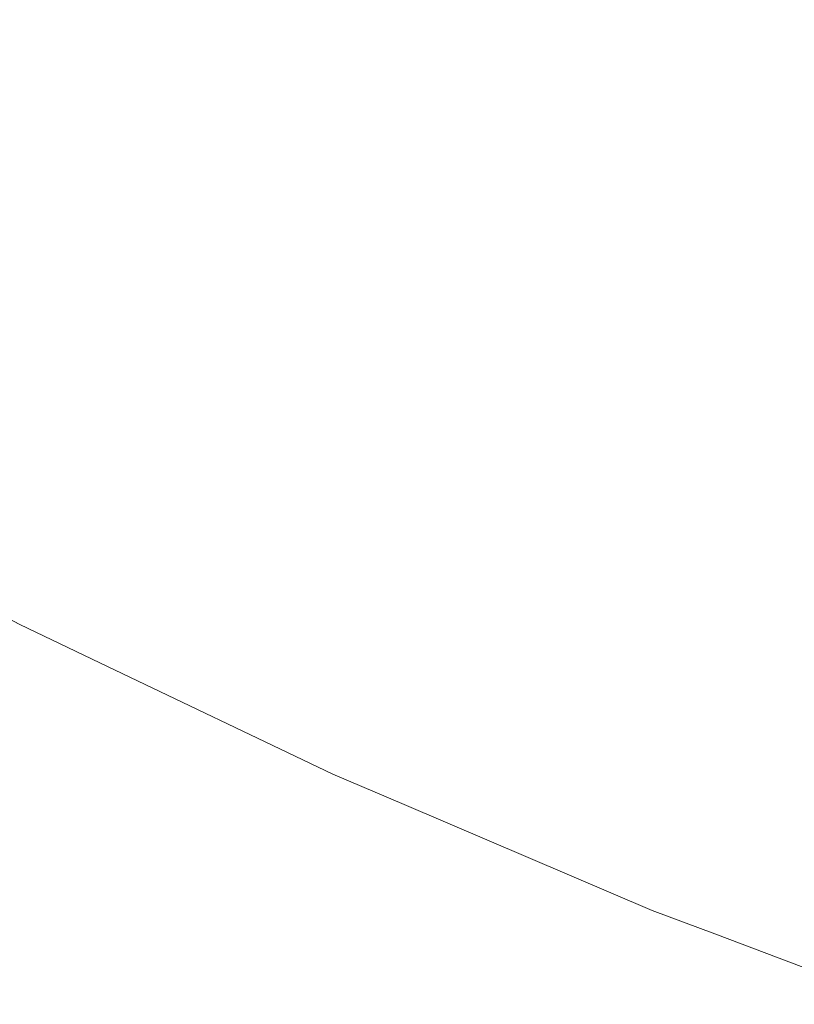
# Model space of a CAD drawing. Header units: centimetres. Extents: x -26.3 to 27.5, y 4.2 to 67.9.
# Tile 131 of 256: x -8.0766 to -8.0576, y 4.5123 to 4.5364. Entities that reach past the tile are written whole.
import ezdxf

# ---------------------------------------------------------------- set-up
doc = ezdxf.new("R2010")
doc.units = ezdxf.units.CM
doc.header["$LTSCALE"] = 2.54
doc.layers.add('Lucido design-1', color=7, linetype='Continuous')

# ---------------------------------------------------------------- blocks, each defined once
blk = doc.blocks.new('Gruppo-2-1')
at = {"color": 7, "linetype": 'Continuous', "lineweight": 9}
for points in [[(-25.986537, 5.900212, -1111.014164), (-25.986537, 4.300212, -1111.014164), (27.113463, 4.300212, -1111.014164), (27.113463, 5.900212, -1111.014164)], [(-25.986537, 5.900212, -1147.114164), (-25.986537, 4.300212, -1147.114164), (27.113463, 4.300212, -1147.114164), (27.113463, 5.900212, -1147.114164)]]:
    blk.add_3dface(points, dxfattribs=at)
for points, invisible_edges in [([(-8.069252, 4.536157, -1111.459487), (-8.076141, 4.539815, -1111.459487), (-8.075005, 4.541848, -1111.456076), (-8.068204, 4.538237, -1111.456076)], 15), ([(-8.069252, 4.536157, -1147.559487), (-8.076141, 4.539815, -1147.559487), (-8.075005, 4.541848, -1147.556076), (-8.068204, 4.538237, -1147.556076)], 15), ([(-8.061256, 4.534916, -1111.456076), (-8.068204, 4.538237, -1111.456076), (-8.067091, 4.540442, -1111.452761), (-8.060238, 4.537168, -1111.452761)], 15), ([(-8.061256, 4.534916, -1147.556076), (-8.068204, 4.538237, -1147.556076), (-8.067091, 4.540442, -1147.552761), (-8.060238, 4.537168, -1147.552761)], 15), ([(-8.070236, 4.534206, -1111.462988), (-8.077206, 4.537908, -1111.462988), (-8.076141, 4.539815, -1111.459487), (-8.069252, 4.536157, -1111.459487)], 15), ([(-8.070236, 4.534206, -1147.562988), (-8.077206, 4.537908, -1147.562988), (-8.076141, 4.539815, -1147.559487), (-8.069252, 4.536157, -1147.559487)], 15), ([(-8.053252, 4.534187, -1111.452761), (-8.060238, 4.537168, -1111.452761), (-8.059164, 4.539544, -1111.449548), (-8.05228, 4.536606, -1111.449548)], 15), ([(-8.053252, 4.534187, -1147.552761), (-8.060238, 4.537168, -1147.552761), (-8.059164, 4.539544, -1147.549548), (-8.05228, 4.536606, -1147.549548)], 15), ([(-8.062215, 4.532794, -1111.459487), (-8.069252, 4.536157, -1111.459487), (-8.068204, 4.538237, -1111.456076), (-8.061256, 4.534916, -1111.456076)], 15), ([(-8.062215, 4.532794, -1147.559487), (-8.069252, 4.536157, -1147.559487), (-8.068204, 4.538237, -1147.556076), (-8.061256, 4.534916, -1147.556076)], 15), ([(-8.071153, 4.532387, -1111.466573), (-8.078199, 4.536129, -1111.466573), (-8.077206, 4.537908, -1111.462988), (-8.070236, 4.534206, -1111.462988)], 15), ([(-8.071153, 4.532387, -1147.566573), (-8.078199, 4.536129, -1147.566573), (-8.077206, 4.537908, -1147.562988), (-8.070236, 4.534206, -1147.562988)], 15), ([(-8.054173, 4.531894, -1111.456076), (-8.061256, 4.534916, -1111.456076), (-8.060238, 4.537168, -1111.452761), (-8.053252, 4.534187, -1111.452761)], 15), ([(-8.054173, 4.531894, -1147.556076), (-8.061256, 4.534916, -1147.556076), (-8.060238, 4.537168, -1147.552761), (-8.053252, 4.534187, -1147.552761)], 15), ([(-8.072002, 4.530703, -1111.470236), (-8.079119, 4.534483, -1111.470236), (-8.078199, 4.536129, -1111.466573), (-8.071153, 4.532387, -1111.466573)], 15), ([(-8.072002, 4.530703, -1147.570236), (-8.079119, 4.534483, -1147.570236), (-8.078199, 4.536129, -1147.566573), (-8.071153, 4.532387, -1147.566573)], 15), ([(-8.063115, 4.530803, -1111.462988), (-8.070236, 4.534206, -1111.462988), (-8.069252, 4.536157, -1111.459487), (-8.062215, 4.532794, -1111.459487)], 15), ([(-8.063115, 4.530803, -1147.562988), (-8.070236, 4.534206, -1147.562988), (-8.069252, 4.536157, -1147.559487), (-8.062215, 4.532794, -1147.559487)], 15), ([(-8.055042, 4.529733, -1111.459487), (-8.062215, 4.532794, -1111.459487), (-8.061256, 4.534916, -1111.456076), (-8.054173, 4.531894, -1111.456076)], 15), ([(-8.055042, 4.529733, -1147.559487), (-8.062215, 4.532794, -1147.559487), (-8.061256, 4.534916, -1147.556076), (-8.054173, 4.531894, -1147.556076)], 15), ([(-8.072782, 4.529157, -1111.473971), (-8.079964, 4.532971, -1111.473971), (-8.079119, 4.534483, -1111.470236), (-8.072002, 4.530703, -1111.470236)], 15), ([(-8.072782, 4.529157, -1147.573971), (-8.079964, 4.532971, -1147.573971), (-8.079119, 4.534483, -1147.570236), (-8.072002, 4.530703, -1147.570236)], 15), ([(-8.063954, 4.528947, -1111.466573), (-8.071153, 4.532387, -1111.466573), (-8.070236, 4.534206, -1111.462988), (-8.063115, 4.530803, -1111.462988)], 15), ([(-8.063954, 4.528947, -1147.566573), (-8.071153, 4.532387, -1147.566573), (-8.070236, 4.534206, -1147.562988), (-8.063115, 4.530803, -1147.562988)], 15), ([(-8.073491, 4.52775, -1111.47777), (-8.080732, 4.531596, -1111.47777), (-8.079964, 4.532971, -1111.473971), (-8.072782, 4.529157, -1111.473971)], 15), ([(-8.073491, 4.52775, -1147.57777), (-8.080732, 4.531596, -1147.57777), (-8.079964, 4.532971, -1147.573971), (-8.072782, 4.529157, -1147.573971)], 15), ([(-8.055856, 4.527706, -1111.462988), (-8.063115, 4.530803, -1111.462988), (-8.062215, 4.532794, -1111.459487), (-8.055042, 4.529733, -1111.459487)], 15), ([(-8.055856, 4.527706, -1147.562988), (-8.063115, 4.530803, -1147.562988), (-8.062215, 4.532794, -1147.559487), (-8.055042, 4.529733, -1147.559487)], 15), ([(-8.064731, 4.527229, -1111.470236), (-8.072002, 4.530703, -1111.470236), (-8.071153, 4.532387, -1111.466573), (-8.063954, 4.528947, -1111.466573)], 15), ([(-8.064731, 4.527229, -1147.570236), (-8.072002, 4.530703, -1147.570236), (-8.071153, 4.532387, -1147.566573), (-8.063954, 4.528947, -1147.566573)], 15), ([(-8.074128, 4.526486, -1111.481627), (-8.081423, 4.53036, -1111.481627), (-8.080732, 4.531596, -1111.47777), (-8.073491, 4.52775, -1111.47777)], 15), ([(-8.074128, 4.526486, -1147.581627), (-8.081423, 4.53036, -1147.581627), (-8.080732, 4.531596, -1147.57777), (-8.073491, 4.52775, -1147.57777)], 15), ([(-8.056616, 4.525816, -1111.466573), (-8.063954, 4.528947, -1111.466573), (-8.063115, 4.530803, -1111.462988), (-8.055856, 4.527706, -1111.462988)], 15), ([(-8.056616, 4.525816, -1147.566573), (-8.063954, 4.528947, -1147.566573), (-8.063115, 4.530803, -1147.562988), (-8.055856, 4.527706, -1147.562988)], 15), ([(-8.065444, 4.525651, -1111.473971), (-8.072782, 4.529157, -1111.473971), (-8.072002, 4.530703, -1111.470236), (-8.064731, 4.527229, -1111.470236)], 15), ([(-8.065444, 4.525651, -1147.573971), (-8.072782, 4.529157, -1147.573971), (-8.072002, 4.530703, -1147.570236), (-8.064731, 4.527229, -1147.570236)], 15), ([(-8.074694, 4.525364, -1111.485536), (-8.082035, 4.529263, -1111.485536), (-8.081423, 4.53036, -1111.481627), (-8.074128, 4.526486, -1111.481627)], 15), ([(-8.074694, 4.525364, -1147.585536), (-8.082035, 4.529263, -1147.585536), (-8.081423, 4.53036, -1147.581627), (-8.074128, 4.526486, -1147.581627)], 15), ([(-8.075186, 4.524388, -1111.489489), (-8.082568, 4.528309, -1111.489489), (-8.082035, 4.529263, -1111.485536), (-8.074694, 4.525364, -1111.485536)], 15), ([(-8.075186, 4.524388, -1147.589489), (-8.082568, 4.528309, -1147.589489), (-8.082035, 4.529263, -1147.585536), (-8.074694, 4.525364, -1147.585536)], 15), ([(-8.066093, 4.524215, -1111.47777), (-8.073491, 4.52775, -1111.47777), (-8.072782, 4.529157, -1111.473971), (-8.065444, 4.525651, -1111.473971)], 15), ([(-8.066093, 4.524215, -1147.57777), (-8.073491, 4.52775, -1147.57777), (-8.072782, 4.529157, -1147.573971), (-8.065444, 4.525651, -1147.573971)], 15), ([(-8.057319, 4.524066, -1111.470236), (-8.064731, 4.527229, -1111.470236), (-8.063954, 4.528947, -1111.466573), (-8.056616, 4.525816, -1111.466573)], 15), ([(-8.057319, 4.524066, -1147.570236), (-8.064731, 4.527229, -1147.570236), (-8.063954, 4.528947, -1147.566573), (-8.056616, 4.525816, -1147.566573)], 15), ([(-8.075605, 4.523558, -1111.493481), (-8.083022, 4.527497, -1111.493481), (-8.082568, 4.528309, -1111.489489), (-8.075186, 4.524388, -1111.489489)], 15), ([(-8.075605, 4.523558, -1147.593481), (-8.083022, 4.527497, -1147.593481), (-8.082568, 4.528309, -1147.589489), (-8.075186, 4.524388, -1147.589489)], 15), ([(-8.066676, 4.522925, -1111.481627), (-8.074128, 4.526486, -1111.481627), (-8.073491, 4.52775, -1111.47777), (-8.066093, 4.524215, -1111.47777)], 15), ([(-8.066676, 4.522925, -1147.581627), (-8.074128, 4.526486, -1147.581627), (-8.073491, 4.52775, -1147.57777), (-8.066093, 4.524215, -1147.57777)], 15), ([(-8.075949, 4.522875, -1111.497503), (-8.083395, 4.526829, -1111.497503), (-8.083022, 4.527497, -1111.493481), (-8.075605, 4.523558, -1111.493481)], 15), ([(-8.075949, 4.522875, -1147.597503), (-8.083395, 4.526829, -1147.597503), (-8.083022, 4.527497, -1147.593481), (-8.075605, 4.523558, -1147.593481)], 15), ([(-8.057964, 4.522459, -1111.473971), (-8.065444, 4.525651, -1111.473971), (-8.064731, 4.527229, -1111.470236), (-8.057319, 4.524066, -1111.470236)], 15), ([(-8.057964, 4.522459, -1147.573971), (-8.065444, 4.525651, -1147.573971), (-8.064731, 4.527229, -1147.570236), (-8.057319, 4.524066, -1147.570236)], 15), ([(-8.076219, 4.52234, -1111.50155), (-8.083687, 4.526306, -1111.50155), (-8.083395, 4.526829, -1111.497503), (-8.075949, 4.522875, -1111.497503)], 15), ([(-8.076219, 4.52234, -1147.60155), (-8.083687, 4.526306, -1147.60155), (-8.083395, 4.526829, -1147.597503), (-8.075949, 4.522875, -1147.597503)], 15), ([(-8.067194, 4.52178, -1111.485536), (-8.074694, 4.525364, -1111.485536), (-8.074128, 4.526486, -1111.481627), (-8.066676, 4.522925, -1111.481627)], 15), ([(-8.067194, 4.52178, -1147.585536), (-8.074694, 4.525364, -1147.585536), (-8.074128, 4.526486, -1147.581627), (-8.066676, 4.522925, -1147.581627)], 15), ([(-8.076413, 4.521954, -1111.505614), (-8.083898, 4.525929, -1111.505614), (-8.083687, 4.526306, -1111.50155), (-8.076219, 4.52234, -1111.50155)], 15), ([(-8.076413, 4.521954, -1147.605614), (-8.083898, 4.525929, -1147.605614), (-8.083687, 4.526306, -1147.60155), (-8.076219, 4.52234, -1147.60155)], 15), ([(-8.076533, 4.521716, -1111.509689), (-8.084028, 4.525697, -1111.509689), (-8.083898, 4.525929, -1111.505614), (-8.076413, 4.521954, -1111.505614)], 15), ([(-8.076533, 4.521716, -1147.609689), (-8.084028, 4.525697, -1147.609689), (-8.083898, 4.525929, -1147.605614), (-8.076413, 4.521954, -1147.605614)], 15), ([(-8.076577, 4.521628, -1111.513619), (-8.084076, 4.52561, -1111.513619), (-8.084028, 4.525697, -1111.509689), (-8.076533, 4.521716, -1111.509689)], 15), ([(-8.076577, 4.521628, -1147.613619), (-8.084076, 4.52561, -1147.613619), (-8.084028, 4.525697, -1147.609689), (-8.076533, 4.521716, -1147.609689)], 15), ([(-8.084076, 4.52561, -1111.513619), (-8.076577, 4.521628, -1111.513619), (-8.076578, 4.521627, -1111.514164), (-8.081914, 4.52446, -1111.514164)], 11), ([(-8.084076, 4.52561, -1147.613619), (-8.076577, 4.521628, -1147.613619), (-8.076578, 4.521627, -1147.614164), (-8.081914, 4.52446, -1147.614164)], 11), ([(-8.058552, 4.520998, -1111.47777), (-8.066093, 4.524215, -1111.47777), (-8.065444, 4.525651, -1111.473971), (-8.057964, 4.522459, -1111.473971)], 15), ([(-8.058552, 4.520998, -1147.57777), (-8.066093, 4.524215, -1147.57777), (-8.065444, 4.525651, -1147.573971), (-8.057964, 4.522459, -1147.573971)], 15), ([(-8.067644, 4.520784, -1111.489489), (-8.075186, 4.524388, -1111.489489), (-8.074694, 4.525364, -1111.485536), (-8.067194, 4.52178, -1111.485536)], 15), ([(-8.067644, 4.520784, -1147.589489), (-8.075186, 4.524388, -1147.589489), (-8.074694, 4.525364, -1147.585536), (-8.067194, 4.52178, -1147.585536)], 15), ([(-8.076578, 4.521627, -1111.714164), (-8.081914, 4.52446, -1111.714164), (-8.081914, 4.52446, -1111.514164), (-8.076578, 4.521627, -1111.514164)], 10), ([(-8.076578, 4.521627, -1147.814164), (-8.081914, 4.52446, -1147.814164), (-8.081914, 4.52446, -1147.614164), (-8.076578, 4.521627, -1147.614164)], 10), ([(-8.068027, 4.519937, -1111.493481), (-8.075605, 4.523558, -1111.493481), (-8.075186, 4.524388, -1111.489489), (-8.067644, 4.520784, -1111.489489)], 15), ([(-8.068027, 4.519937, -1147.593481), (-8.075605, 4.523558, -1147.593481), (-8.075186, 4.524388, -1147.589489), (-8.067644, 4.520784, -1147.589489)], 15), ([(-8.05908, 4.519683, -1111.481627), (-8.066676, 4.522925, -1111.481627), (-8.066093, 4.524215, -1111.47777), (-8.058552, 4.520998, -1111.47777)], 15), ([(-8.05908, 4.519683, -1147.581627), (-8.066676, 4.522925, -1147.581627), (-8.066093, 4.524215, -1147.57777), (-8.058552, 4.520998, -1147.57777)], 15), ([(-8.050356, 4.519588, -1111.473971), (-8.057964, 4.522459, -1111.473971), (-8.057319, 4.524066, -1111.470236), (-8.049779, 4.521221, -1111.470236)], 15), ([(-8.050356, 4.519588, -1147.573971), (-8.057964, 4.522459, -1147.573971), (-8.057319, 4.524066, -1147.570236), (-8.049779, 4.521221, -1147.570236)], 15), ([(-8.068342, 4.51924, -1111.497503), (-8.075949, 4.522875, -1111.497503), (-8.075605, 4.523558, -1111.493481), (-8.068027, 4.519937, -1111.493481)], 15), ([(-8.068342, 4.51924, -1147.597503), (-8.075949, 4.522875, -1147.597503), (-8.075605, 4.523558, -1147.593481), (-8.068027, 4.519937, -1147.593481)], 15), ([(-8.068589, 4.518694, -1111.50155), (-8.076219, 4.52234, -1111.50155), (-8.075949, 4.522875, -1111.497503), (-8.068342, 4.51924, -1111.497503)], 15), ([(-8.068589, 4.518694, -1147.60155), (-8.076219, 4.52234, -1147.60155), (-8.075949, 4.522875, -1147.597503), (-8.068342, 4.51924, -1147.597503)], 15), ([(-8.059548, 4.518518, -1111.485536), (-8.067194, 4.52178, -1111.485536), (-8.066676, 4.522925, -1111.481627), (-8.05908, 4.519683, -1111.481627)], 15), ([(-8.059548, 4.518518, -1147.585536), (-8.067194, 4.52178, -1147.585536), (-8.066676, 4.522925, -1147.581627), (-8.05908, 4.519683, -1147.581627)], 15), ([(-8.050881, 4.518103, -1111.47777), (-8.058552, 4.520998, -1111.47777), (-8.057964, 4.522459, -1111.473971), (-8.050356, 4.519588, -1111.473971)], 15), ([(-8.050881, 4.518103, -1147.57777), (-8.058552, 4.520998, -1147.57777), (-8.057964, 4.522459, -1147.573971), (-8.050356, 4.519588, -1147.573971)], 15), ([(-8.068767, 4.5183, -1111.505614), (-8.076413, 4.521954, -1111.505614), (-8.076219, 4.52234, -1111.50155), (-8.068589, 4.518694, -1111.50155)], 15), ([(-8.068767, 4.5183, -1147.605614), (-8.076413, 4.521954, -1147.605614), (-8.076219, 4.52234, -1147.60155), (-8.068589, 4.518694, -1147.60155)], 15), ([(-8.068876, 4.518058, -1111.509689), (-8.076533, 4.521716, -1111.509689), (-8.076413, 4.521954, -1111.505614), (-8.068767, 4.5183, -1111.505614)], 15), ([(-8.068876, 4.518058, -1147.609689), (-8.076533, 4.521716, -1147.609689), (-8.076413, 4.521954, -1147.605614), (-8.068767, 4.5183, -1147.605614)], 15), ([(-8.076587, 4.521609, -1111.716136), (-8.076578, 4.521627, -1111.714164), (-8.074621, 4.520691, -1111.714164)], 9), ([(-8.076587, 4.521609, -1147.816136), (-8.076578, 4.521627, -1147.814164), (-8.074621, 4.520691, -1147.814164)], 9), ([(-8.074621, 4.520691, -1111.514164), (-8.076578, 4.521627, -1111.514164), (-8.076577, 4.521628, -1111.513619)], 10), ([(-8.074621, 4.520691, -1147.614164), (-8.076578, 4.521627, -1147.614164), (-8.076577, 4.521628, -1147.613619)], 10), ([(-8.076578, 4.521627, -1111.514164), (-8.074621, 4.520691, -1111.514164), (-8.074621, 4.520691, -1111.714164), (-8.076578, 4.521627, -1111.714164)], 10), ([(-8.076578, 4.521627, -1147.614164), (-8.074621, 4.520691, -1147.614164), (-8.074621, 4.520691, -1147.814164), (-8.076578, 4.521627, -1147.814164)], 10), ([(-8.068917, 4.517968, -1111.513619), (-8.076577, 4.521628, -1111.513619), (-8.076533, 4.521716, -1111.509689), (-8.068876, 4.518058, -1111.509689)], 15), ([(-8.068917, 4.517968, -1147.613619), (-8.076577, 4.521628, -1147.613619), (-8.076533, 4.521716, -1147.609689), (-8.068876, 4.518058, -1147.609689)], 15), ([(-8.076577, 4.521628, -1111.513619), (-8.068917, 4.517968, -1111.513619), (-8.068918, 4.517966, -1111.514164), (-8.074621, 4.520691, -1111.514164)], 11), ([(-8.076577, 4.521628, -1147.613619), (-8.068917, 4.517968, -1147.613619), (-8.068918, 4.517966, -1147.614164), (-8.074621, 4.520691, -1147.614164)], 11), ([(-8.059956, 4.517503, -1111.489489), (-8.067644, 4.520784, -1111.489489), (-8.067194, 4.52178, -1111.485536), (-8.059548, 4.518518, -1111.485536)], 15), ([(-8.059956, 4.517503, -1147.589489), (-8.067644, 4.520784, -1147.589489), (-8.067194, 4.52178, -1147.585536), (-8.059548, 4.518518, -1147.585536)], 15), ([(-8.069122, 4.517515, -1111.724109), (-8.076801, 4.521184, -1111.724109), (-8.076658, 4.521468, -1111.720125), (-8.068991, 4.517804, -1111.720125)], 15), ([(-8.069122, 4.517515, -1147.824109), (-8.076801, 4.521184, -1147.824109), (-8.076658, 4.521468, -1147.820125), (-8.068991, 4.517804, -1147.820125)], 15), ([(-8.068991, 4.517804, -1111.720125), (-8.076658, 4.521468, -1111.720125), (-8.076587, 4.521609, -1111.716136), (-8.068926, 4.517949, -1111.716136)], 15), ([(-8.068991, 4.517804, -1147.820125), (-8.076658, 4.521468, -1147.820125), (-8.076587, 4.521609, -1147.816136), (-8.068926, 4.517949, -1147.816136)], 15), ([(-8.074621, 4.520691, -1111.714164), (-8.068918, 4.517966, -1111.714164), (-8.068926, 4.517949, -1111.716136), (-8.076587, 4.521609, -1111.716136)], 14), ([(-8.074621, 4.520691, -1147.814164), (-8.068918, 4.517966, -1147.814164), (-8.068926, 4.517949, -1147.816136), (-8.076587, 4.521609, -1147.816136)], 14), ([(-8.069319, 4.517079, -1111.728083), (-8.077016, 4.520758, -1111.728083), (-8.076801, 4.521184, -1111.724109), (-8.069122, 4.517515, -1111.724109)], 15), ([(-8.069319, 4.517079, -1147.828083), (-8.077016, 4.520758, -1147.828083), (-8.076801, 4.521184, -1147.824109), (-8.069122, 4.517515, -1147.824109)], 15), ([(-8.051353, 4.516767, -1111.481627), (-8.05908, 4.519683, -1111.481627), (-8.058552, 4.520998, -1111.47777), (-8.050881, 4.518103, -1111.47777)], 15), ([(-8.051353, 4.516767, -1147.581627), (-8.05908, 4.519683, -1147.581627), (-8.058552, 4.520998, -1147.57777), (-8.050881, 4.518103, -1147.57777)], 15), ([(-8.069581, 4.516498, -1111.73204), (-8.077303, 4.520188, -1111.73204), (-8.077016, 4.520758, -1111.728083), (-8.069319, 4.517079, -1111.728083)], 15), ([(-8.069581, 4.516498, -1147.83204), (-8.077303, 4.520188, -1147.83204), (-8.077016, 4.520758, -1147.828083), (-8.069319, 4.517079, -1147.828083)], 15), ([(-8.068918, 4.517966, -1111.714164), (-8.074621, 4.520691, -1111.714164), (-8.074621, 4.520691, -1111.514164), (-8.068918, 4.517966, -1111.514164)], 10), ([(-8.068918, 4.517966, -1147.814164), (-8.074621, 4.520691, -1147.814164), (-8.074621, 4.520691, -1147.614164), (-8.068918, 4.517966, -1147.614164)], 10), ([(-8.060302, 4.516641, -1111.493481), (-8.068027, 4.519937, -1111.493481), (-8.067644, 4.520784, -1111.489489), (-8.059956, 4.517503, -1111.489489)], 15), ([(-8.060302, 4.516641, -1147.593481), (-8.068027, 4.519937, -1147.593481), (-8.067644, 4.520784, -1147.589489), (-8.059956, 4.517503, -1147.589489)], 15), ([(-8.069909, 4.515773, -1111.735974), (-8.077662, 4.519477, -1111.735974), (-8.077303, 4.520188, -1111.73204), (-8.069581, 4.516498, -1111.73204)], 15), ([(-8.069909, 4.515773, -1147.835974), (-8.077662, 4.519477, -1147.835974), (-8.077303, 4.520188, -1147.83204), (-8.069581, 4.516498, -1147.83204)], 15), ([(-8.060588, 4.515931, -1111.497503), (-8.068342, 4.51924, -1111.497503), (-8.068027, 4.519937, -1111.493481), (-8.060302, 4.516641, -1111.493481)], 15), ([(-8.060588, 4.515931, -1147.597503), (-8.068342, 4.51924, -1147.597503), (-8.068027, 4.519937, -1147.593481), (-8.060302, 4.516641, -1147.593481)], 15), ([(-8.070303, 4.514902, -1111.739877), (-8.078092, 4.518624, -1111.739877), (-8.077662, 4.519477, -1111.735974), (-8.069909, 4.515773, -1111.735974)], 15), ([(-8.070303, 4.514902, -1147.839877), (-8.078092, 4.518624, -1147.839877), (-8.077662, 4.519477, -1147.835974), (-8.069909, 4.515773, -1147.835974)], 15), ([(-8.051771, 4.515583, -1111.485536), (-8.059548, 4.518518, -1111.485536), (-8.05908, 4.519683, -1111.481627), (-8.051353, 4.516767, -1111.481627)], 15), ([(-8.051771, 4.515583, -1147.585536), (-8.059548, 4.518518, -1147.585536), (-8.05908, 4.519683, -1147.581627), (-8.051353, 4.516767, -1147.581627)], 15), ([(-8.060811, 4.515375, -1111.50155), (-8.068589, 4.518694, -1111.50155), (-8.068342, 4.51924, -1111.497503), (-8.060588, 4.515931, -1111.497503)], 15), ([(-8.060811, 4.515375, -1147.60155), (-8.068589, 4.518694, -1147.60155), (-8.068342, 4.51924, -1147.597503), (-8.060588, 4.515931, -1147.597503)], 15), ([(-8.070761, 4.513889, -1111.743744), (-8.078593, 4.517631, -1111.743744), (-8.078092, 4.518624, -1111.739877), (-8.070303, 4.514902, -1111.739877)], 15), ([(-8.070761, 4.513889, -1147.843744), (-8.078593, 4.517631, -1147.843744), (-8.078092, 4.518624, -1147.839877), (-8.070303, 4.514902, -1147.839877)], 15), ([(-8.060972, 4.514974, -1111.505614), (-8.068767, 4.5183, -1111.505614), (-8.068589, 4.518694, -1111.50155), (-8.060811, 4.515375, -1111.50155)], 15), ([(-8.060972, 4.514974, -1147.605614), (-8.068767, 4.5183, -1147.605614), (-8.068589, 4.518694, -1147.60155), (-8.060811, 4.515375, -1147.60155)], 15), ([(-8.052135, 4.514552, -1111.489489), (-8.059956, 4.517503, -1111.489489), (-8.059548, 4.518518, -1111.485536), (-8.051771, 4.515583, -1111.485536)], 15), ([(-8.052135, 4.514552, -1147.589489), (-8.059956, 4.517503, -1147.589489), (-8.059548, 4.518518, -1147.585536), (-8.051771, 4.515583, -1147.585536)], 15), ([(-8.061071, 4.514727, -1111.509689), (-8.068876, 4.518058, -1111.509689), (-8.068767, 4.5183, -1111.505614), (-8.060972, 4.514974, -1111.505614)], 15), ([(-8.061071, 4.514727, -1147.609689), (-8.068876, 4.518058, -1147.609689), (-8.068767, 4.5183, -1147.605614), (-8.060972, 4.514974, -1147.605614)], 15), ([(-8.061108, 4.514636, -1111.513619), (-8.068917, 4.517968, -1111.513619), (-8.068876, 4.518058, -1111.509689), (-8.061071, 4.514727, -1111.509689)], 15), ([(-8.061108, 4.514636, -1147.613619), (-8.068917, 4.517968, -1147.613619), (-8.068876, 4.518058, -1147.609689), (-8.061071, 4.514727, -1147.609689)], 15), ([(-8.061294, 4.514174, -1111.724109), (-8.069122, 4.517515, -1111.724109), (-8.068991, 4.517804, -1111.720125), (-8.061175, 4.514469, -1111.720125)], 15), ([(-8.061294, 4.514174, -1147.824109), (-8.069122, 4.517515, -1147.824109), (-8.068991, 4.517804, -1147.820125), (-8.061175, 4.514469, -1147.820125)], 15), ([(-8.061175, 4.514469, -1111.720125), (-8.068991, 4.517804, -1111.720125), (-8.068926, 4.517949, -1111.716136), (-8.061116, 4.514616, -1111.716136)], 15), ([(-8.061175, 4.514469, -1147.820125), (-8.068991, 4.517804, -1147.820125), (-8.068926, 4.517949, -1147.816136), (-8.061116, 4.514616, -1147.816136)], 15), ([(-8.068926, 4.517949, -1111.716136), (-8.068918, 4.517966, -1111.714164), (-8.067173, 4.517222, -1111.714164)], 9), ([(-8.068926, 4.517949, -1147.816136), (-8.068918, 4.517966, -1147.814164), (-8.067173, 4.517222, -1147.814164)], 9), ([(-8.067173, 4.517222, -1111.714164), (-8.061109, 4.514634, -1111.714164), (-8.061116, 4.514616, -1111.716136), (-8.068926, 4.517949, -1111.716136)], 14), ([(-8.067173, 4.517222, -1147.814164), (-8.061109, 4.514634, -1147.814164), (-8.061116, 4.514616, -1147.816136), (-8.068926, 4.517949, -1147.816136)], 14), ([(-8.067173, 4.517222, -1111.514164), (-8.068918, 4.517966, -1111.514164), (-8.068917, 4.517968, -1111.513619)], 10), ([(-8.067173, 4.517222, -1147.614164), (-8.068918, 4.517966, -1147.614164), (-8.068917, 4.517968, -1147.613619)], 10), ([(-8.068918, 4.517966, -1111.514164), (-8.067173, 4.517222, -1111.514164), (-8.067173, 4.517222, -1111.714164), (-8.068918, 4.517966, -1111.714164)], 10), ([(-8.068918, 4.517966, -1147.614164), (-8.067173, 4.517222, -1147.614164), (-8.067173, 4.517222, -1147.814164), (-8.068918, 4.517966, -1147.814164)], 10), ([(-8.068917, 4.517968, -1111.513619), (-8.061108, 4.514636, -1111.513619), (-8.061109, 4.514634, -1111.514164), (-8.067173, 4.517222, -1111.514164)], 11), ([(-8.068917, 4.517968, -1147.613619), (-8.061108, 4.514636, -1147.613619), (-8.061109, 4.514634, -1147.614164), (-8.067173, 4.517222, -1147.614164)], 11), ([(-8.071284, 4.512732, -1111.747567), (-8.079164, 4.516498, -1111.747567), (-8.078593, 4.517631, -1111.743744), (-8.070761, 4.513889, -1111.743744)], 15), ([(-8.071284, 4.512732, -1147.847567), (-8.079164, 4.516498, -1147.847567), (-8.078593, 4.517631, -1147.843744), (-8.070761, 4.513889, -1147.843744)], 15), ([(-8.061472, 4.513731, -1111.728083), (-8.069319, 4.517079, -1111.728083), (-8.069122, 4.517515, -1111.724109), (-8.061294, 4.514174, -1111.724109)], 15), ([(-8.061472, 4.513731, -1147.828083), (-8.069319, 4.517079, -1147.828083), (-8.069122, 4.517515, -1147.824109), (-8.061294, 4.514174, -1147.824109)], 15), ([(-8.052445, 4.513675, -1111.493481), (-8.060302, 4.516641, -1111.493481), (-8.059956, 4.517503, -1111.489489), (-8.052135, 4.514552, -1111.489489)], 15), ([(-8.052445, 4.513675, -1147.593481), (-8.060302, 4.516641, -1147.593481), (-8.059956, 4.517503, -1147.589489), (-8.052135, 4.514552, -1147.589489)], 15), ([(-8.061709, 4.51314, -1111.73204), (-8.069581, 4.516498, -1111.73204), (-8.069319, 4.517079, -1111.728083), (-8.061472, 4.513731, -1111.728083)], 15), ([(-8.061709, 4.51314, -1147.83204), (-8.069581, 4.516498, -1147.83204), (-8.069319, 4.517079, -1147.828083), (-8.061472, 4.513731, -1147.828083)], 15), ([(-8.061109, 4.514634, -1111.714164), (-8.067173, 4.517222, -1111.714164), (-8.067173, 4.517222, -1111.514164), (-8.061109, 4.514634, -1111.514164)], 10), ([(-8.061109, 4.514634, -1147.814164), (-8.067173, 4.517222, -1147.814164), (-8.067173, 4.517222, -1147.614164), (-8.061109, 4.514634, -1147.614164)], 10), ([(-8.0527, 4.512954, -1111.497503), (-8.060588, 4.515931, -1111.497503), (-8.060302, 4.516641, -1111.493481), (-8.052445, 4.513675, -1111.493481)], 15), ([(-8.0527, 4.512954, -1147.597503), (-8.060588, 4.515931, -1147.597503), (-8.060302, 4.516641, -1147.593481), (-8.052445, 4.513675, -1147.593481)], 15), ([(-8.07187, 4.511435, -1111.751341), (-8.079805, 4.515227, -1111.751341), (-8.079164, 4.516498, -1111.747567), (-8.071284, 4.512732, -1111.747567)], 15), ([(-8.07187, 4.511435, -1147.851341), (-8.079805, 4.515227, -1147.851341), (-8.079164, 4.516498, -1147.847567), (-8.071284, 4.512732, -1147.847567)], 15), ([(-8.062006, 4.5124, -1111.735974), (-8.069909, 4.515773, -1111.735974), (-8.069581, 4.516498, -1111.73204), (-8.061709, 4.51314, -1111.73204)], 15), ([(-8.062006, 4.5124, -1147.835974), (-8.069909, 4.515773, -1147.835974), (-8.069581, 4.516498, -1147.83204), (-8.061709, 4.51314, -1147.83204)], 15), ([(-8.052899, 4.51239, -1111.50155), (-8.060811, 4.515375, -1111.50155), (-8.060588, 4.515931, -1111.497503), (-8.0527, 4.512954, -1111.497503)], 15), ([(-8.052899, 4.51239, -1147.60155), (-8.060811, 4.515375, -1147.60155), (-8.060588, 4.515931, -1147.597503), (-8.0527, 4.512954, -1147.597503)], 15), ([(-8.062362, 4.511514, -1111.739877), (-8.070303, 4.514902, -1111.739877), (-8.069909, 4.515773, -1111.735974), (-8.062006, 4.5124, -1111.735974)], 15), ([(-8.062362, 4.511514, -1147.839877), (-8.070303, 4.514902, -1147.839877), (-8.069909, 4.515773, -1147.835974), (-8.062006, 4.5124, -1147.835974)], 15), ([(-8.053043, 4.511982, -1111.505614), (-8.060972, 4.514974, -1111.505614), (-8.060811, 4.515375, -1111.50155), (-8.052899, 4.51239, -1111.50155)], 15), ([(-8.053043, 4.511982, -1147.605614), (-8.060972, 4.514974, -1147.605614), (-8.060811, 4.515375, -1147.60155), (-8.052899, 4.51239, -1147.60155)], 15), ([(-8.072519, 4.509999, -1111.755058), (-8.080515, 4.513819, -1111.755058), (-8.079805, 4.515227, -1111.751341), (-8.07187, 4.511435, -1111.751341)], 15), ([(-8.072519, 4.509999, -1147.855058), (-8.080515, 4.513819, -1147.855058), (-8.079805, 4.515227, -1147.851341), (-8.07187, 4.511435, -1147.851341)], 15), ([(-8.062777, 4.510482, -1111.743744), (-8.070761, 4.513889, -1111.743744), (-8.070303, 4.514902, -1111.739877), (-8.062362, 4.511514, -1111.739877)], 15), ([(-8.062777, 4.510482, -1147.843744), (-8.070761, 4.513889, -1147.843744), (-8.070303, 4.514902, -1147.839877), (-8.062362, 4.511514, -1147.839877)], 15), ([(-8.053132, 4.511731, -1111.509689), (-8.061071, 4.514727, -1111.509689), (-8.060972, 4.514974, -1111.505614), (-8.053043, 4.511982, -1111.505614)], 15), ([(-8.053132, 4.511731, -1147.609689), (-8.061071, 4.514727, -1147.609689), (-8.060972, 4.514974, -1147.605614), (-8.053043, 4.511982, -1147.605614)], 15), ([(-8.053165, 4.511638, -1111.513619), (-8.061108, 4.514636, -1111.513619), (-8.061071, 4.514727, -1111.509689), (-8.053132, 4.511731, -1111.509689)], 15), ([(-8.053165, 4.511638, -1147.613619), (-8.061108, 4.514636, -1147.613619), (-8.061071, 4.514727, -1147.609689), (-8.053132, 4.511731, -1147.609689)], 15), ([(-8.053331, 4.511169, -1111.724109), (-8.061294, 4.514174, -1111.724109), (-8.061175, 4.514469, -1111.720125), (-8.053225, 4.511469, -1111.720125)], 15), ([(-8.053331, 4.511169, -1147.824109), (-8.061294, 4.514174, -1147.824109), (-8.061175, 4.514469, -1147.820125), (-8.053225, 4.511469, -1147.820125)], 15), ([(-8.053225, 4.511469, -1111.720125), (-8.061175, 4.514469, -1111.720125), (-8.061116, 4.514616, -1111.716136), (-8.053172, 4.511618, -1111.716136)], 15), ([(-8.053225, 4.511469, -1147.820125), (-8.061175, 4.514469, -1147.820125), (-8.061116, 4.514616, -1147.816136), (-8.053172, 4.511618, -1147.816136)], 15), ([(-8.061116, 4.514616, -1111.716136), (-8.061109, 4.514634, -1111.714164), (-8.059582, 4.514058, -1111.714164)], 9), ([(-8.061116, 4.514616, -1147.816136), (-8.061109, 4.514634, -1147.814164), (-8.059582, 4.514058, -1147.814164)], 9), ([(-8.059582, 4.514058, -1111.714164), (-8.053165, 4.511637, -1111.714164), (-8.053172, 4.511618, -1111.716136), (-8.061116, 4.514616, -1111.716136)], 14), ([(-8.059582, 4.514058, -1147.814164), (-8.053165, 4.511637, -1147.814164), (-8.053172, 4.511618, -1147.816136), (-8.061116, 4.514616, -1147.816136)], 14), ([(-8.059582, 4.514058, -1111.514164), (-8.061109, 4.514634, -1111.514164), (-8.061108, 4.514636, -1111.513619)], 10), ([(-8.059582, 4.514058, -1147.614164), (-8.061109, 4.514634, -1147.614164), (-8.061108, 4.514636, -1147.613619)], 10), ([(-8.061109, 4.514634, -1111.514164), (-8.059582, 4.514058, -1111.514164), (-8.059582, 4.514058, -1111.714164), (-8.061109, 4.514634, -1111.714164)], 10), ([(-8.061109, 4.514634, -1147.614164), (-8.059582, 4.514058, -1147.614164), (-8.059582, 4.514058, -1147.814164), (-8.061109, 4.514634, -1147.814164)], 10), ([(-8.061108, 4.514636, -1111.513619), (-8.053165, 4.511638, -1111.513619), (-8.053165, 4.511637, -1111.514164), (-8.059582, 4.514058, -1111.514164)], 11), ([(-8.061108, 4.514636, -1147.613619), (-8.053165, 4.511638, -1147.613619), (-8.053165, 4.511637, -1147.614164), (-8.059582, 4.514058, -1147.614164)], 11), ([(-8.05349, 4.510719, -1111.728083), (-8.061472, 4.513731, -1111.728083), (-8.061294, 4.514174, -1111.724109), (-8.053331, 4.511169, -1111.724109)], 15), ([(-8.05349, 4.510719, -1147.828083), (-8.061472, 4.513731, -1147.828083), (-8.061294, 4.514174, -1147.824109), (-8.053331, 4.511169, -1147.824109)], 15), ([(-8.053165, 4.511637, -1111.714164), (-8.059582, 4.514058, -1111.714164), (-8.059582, 4.514058, -1111.514164), (-8.053165, 4.511637, -1111.514164)], 10), ([(-8.053165, 4.511637, -1147.814164), (-8.059582, 4.514058, -1147.814164), (-8.059582, 4.514058, -1147.614164), (-8.053165, 4.511637, -1147.614164)], 10), ([(-8.073231, 4.508425, -1111.758712), (-8.081292, 4.512277, -1111.758712), (-8.080515, 4.513819, -1111.755058), (-8.072519, 4.509999, -1111.755058)], 15), ([(-8.073231, 4.508425, -1147.858712), (-8.081292, 4.512277, -1147.858712), (-8.080515, 4.513819, -1147.855058), (-8.072519, 4.509999, -1147.855058)], 15), ([(-8.06325, 4.509305, -1111.747567), (-8.071284, 4.512732, -1111.747567), (-8.070761, 4.513889, -1111.743744), (-8.062777, 4.510482, -1111.743744)], 15), ([(-8.06325, 4.509305, -1147.847567), (-8.071284, 4.512732, -1147.847567), (-8.070761, 4.513889, -1147.843744), (-8.062777, 4.510482, -1147.843744)], 15), ([(-8.053702, 4.510118, -1111.73204), (-8.061709, 4.51314, -1111.73204), (-8.061472, 4.513731, -1111.728083), (-8.05349, 4.510719, -1111.728083)], 15), ([(-8.053702, 4.510118, -1147.83204), (-8.061709, 4.51314, -1147.83204), (-8.061472, 4.513731, -1147.828083), (-8.05349, 4.510719, -1147.828083)], 15), ([(-8.053967, 4.509367, -1111.735974), (-8.062006, 4.5124, -1111.735974), (-8.061709, 4.51314, -1111.73204), (-8.053702, 4.510118, -1111.73204)], 15), ([(-8.053967, 4.509367, -1147.835974), (-8.062006, 4.5124, -1147.835974), (-8.061709, 4.51314, -1147.83204), (-8.053702, 4.510118, -1147.83204)], 15), ([(-8.063781, 4.507984, -1111.751341), (-8.07187, 4.511435, -1111.751341), (-8.071284, 4.512732, -1111.747567), (-8.06325, 4.509305, -1111.747567)], 15), ([(-8.063781, 4.507984, -1147.851341), (-8.07187, 4.511435, -1147.851341), (-8.071284, 4.512732, -1147.847567), (-8.06325, 4.509305, -1147.847567)], 15), ([(-8.054286, 4.508466, -1111.739877), (-8.062362, 4.511514, -1111.739877), (-8.062006, 4.5124, -1111.735974), (-8.053967, 4.509367, -1111.735974)], 15), ([(-8.054286, 4.508466, -1147.839877), (-8.062362, 4.511514, -1147.839877), (-8.062006, 4.5124, -1147.835974), (-8.053967, 4.509367, -1147.835974)], 15)]:
    blk.add_3dface(points, dxfattribs=dict(at, invisible_edges=invisible_edges))
blk = doc.blocks.new('Gruppo-3-1')
at = {"color": 7}
blk.add_blockref('Gruppo-2-1', (0, 0), dxfattribs=at)

msp = doc.modelspace()

# ---------------------------------------------------------------- block references
at = {"layer": 'Lucido design-1', "color": 7}
msp.add_blockref('Gruppo-3-1', (0, 0), dxfattribs=at)

doc.saveas('drawing.dxf')
